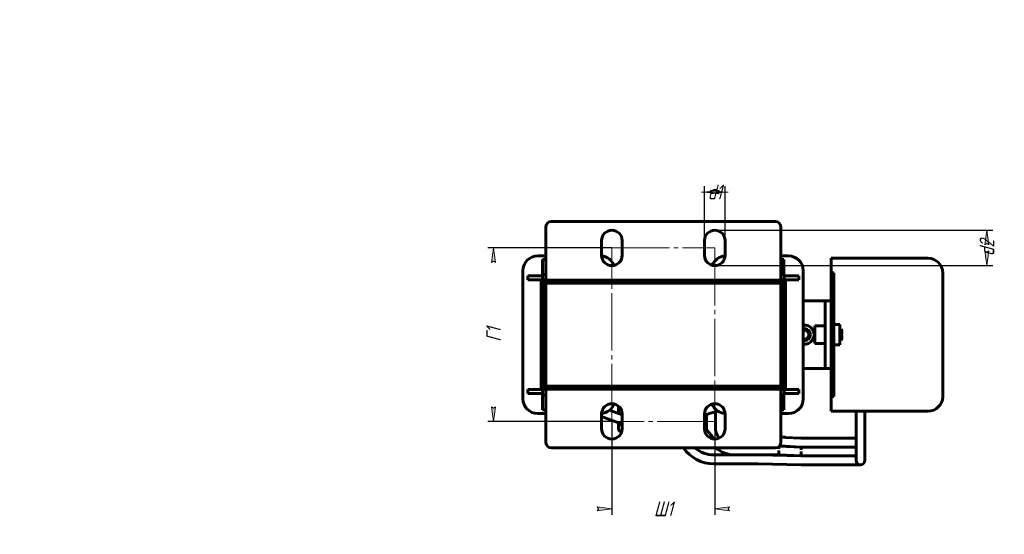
# Model space of a CAD drawing. Header units: millimetres. Extents: x 0 to 594, y 0 to 420.
# Tile 2 of 3: x 0 to 335, y 245 to 420. Entities that reach past the tile are written whole.
import ezdxf

# ---------------------------------------------------------------- set-up
doc = ezdxf.new("R2010")
doc.units = ezdxf.units.MM
for name, pattern in [('K5LT_AXLED', [24.0625, 19.5625, -1.5, 1.5, -1.5]), ('K5LT_BASIC', [0]), ('K5LT_THIN', [0])]:
    doc.linetypes.add(name, pattern=pattern)
doc.layers.add('Системный слой', color=7, linetype='Continuous')
doc.styles.add('KDIMTEXTSTYLE', font='GOST_AU.SHX', dxfattribs={"width": 0.96, "oblique": 15, "height": 5})
doc.dimstyles.new('KDIMSTYLE (1.00)', dxfattribs={"dimtxt": 5, "dimasz": 1, "dimexe": 2, "dimexo": 0, "dimgap": 1, "dimtad": 1, "dimtxsty": 'KDIMTEXTSTYLE', "dimsah": 1, "dimcen": 0, "dimdle": 1, "dimadec": 0, "dimazin": 0, "dimtfac": 0.667, "dimtmove": 0, "dimatfit": 3, "dimfxl": 1, "dimtvp": 1, "dimtolj": 1, "dimtzin": 0, "dimarcsym": 0})

# ---------------------------------------------------------------- blocks, each defined once
blk = doc.blocks.new('U22')
at = {"layer": 'Системный слой', "color": 150, "linetype": 'K5LT_BASIC', "lineweight": 60, "true_color": 0x0080ff}
for p, q in [((278.8580894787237, 312.8978208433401), (278.8580894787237, 316.3978208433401)), ((278.8580894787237, 309.3978208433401), (278.8580894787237, 312.8978208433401))]:
    blk.add_line(p, q, dxfattribs=at)
blk = doc.blocks.new('U23')
at = {"layer": 'Системный слой', "color": 150, "linetype": 'K5LT_BASIC', "lineweight": 60, "true_color": 0x0080ff}
for p, q in [((258.8167487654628, 324.3978208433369), (259.2915275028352, 324.3978208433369)), ((266.3822857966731, 324.3978208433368), (273.8165275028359, 324.3978208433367))]:
    blk.add_line(p, q, dxfattribs=at)
blk = doc.blocks.new('U24')
at = {"layer": 'Системный слой', "color": 150, "linetype": 'K5LT_BASIC', "lineweight": 60, "true_color": 0x0080ff}
for start, end in [(0, 102.5399829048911), (257.4600170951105, 0)]:
    blk.add_arc((266.8165275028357, 312.8978208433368), 2.000000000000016, start, end, dxfattribs=at)
blk = doc.blocks.new('U25')
at = {"layer": 'Системный слой', "color": 150, "linetype": 'K5LT_BASIC', "lineweight": 60, "true_color": 0x0080ff}
for p, q in [((258.8167487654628, 301.3978208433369), (259.2915275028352, 301.3978208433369)), ((266.3822857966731, 301.3978208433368), (273.8165275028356, 301.3978208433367))]:
    blk.add_line(p, q, dxfattribs=at)
blk = doc.blocks.new('U26')
at = {"layer": 'Системный слой', "color": 150, "linetype": 'K5LT_BASIC', "lineweight": 60, "true_color": 0x0080ff}
for p, q in [((195.2915275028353, 331.3978208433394), (194.8167487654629, 331.3978208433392)), ((203.1007692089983, 331.3978208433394), (202.3822857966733, 331.3978208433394)), ((210.8167487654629, 331.3978208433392), (210.1915275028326, 331.3978208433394)), ((227.2915275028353, 331.3978208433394), (226.8167487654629, 331.3978208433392)), ((235.1007692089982, 331.3978208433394), (234.3822857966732, 331.3978208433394)), ((242.8167487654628, 331.3978208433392), (242.1915275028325, 331.3978208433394))]:
    blk.add_line(p, q, dxfattribs=at)
blk = doc.blocks.new('U27')
at = {"layer": 'Системный слой', "color": 150, "linetype": 'K5LT_BASIC', "lineweight": 60, "true_color": 0x0080ff}
for p, q in [((196.3390393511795, 331.3978208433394), (196.3390393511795, 330.3978208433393)), ((196.3390393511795, 295.3978208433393), (196.3390393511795, 294.3978182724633))]:
    blk.add_line(p, q, dxfattribs=at)
blk = doc.blocks.new('U28')
at = {"layer": 'Системный слой', "color": 150, "linetype": 'K5LT_BASIC', "lineweight": 60, "true_color": 0x0080ff}
for p, q in [((202.3822857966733, 331.3978208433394), (202.3822857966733, 330.3978208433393)), ((202.3822857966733, 295.3978208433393), (202.3822857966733, 294.3978182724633))]:
    blk.add_line(p, q, dxfattribs=at)
blk = doc.blocks.new('U29')
at = {"layer": 'Системный слой', "color": 150, "linetype": 'K5LT_BASIC', "lineweight": 60, "true_color": 0x0080ff}
for p, q in [((196.3390393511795, 331.3978208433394), (196.3390393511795, 330.3978208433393)), ((196.3390393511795, 295.3978208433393), (196.3390393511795, 294.3978182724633))]:
    blk.add_line(p, q, dxfattribs=at)
blk = doc.blocks.new('U30')
at = {"layer": 'Системный слой', "color": 150, "linetype": 'K5LT_BASIC', "lineweight": 60, "true_color": 0x0080ff}
for p, q in [((195.2915275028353, 330.3978208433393), (195.2915275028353, 331.3978208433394)), ((195.2915275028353, 294.3978182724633), (195.2915275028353, 295.3978208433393))]:
    blk.add_line(p, q, dxfattribs=at)
blk = doc.blocks.new('U31')
at = {"layer": 'Системный слой', "color": 150, "linetype": 'K5LT_BASIC', "lineweight": 60, "true_color": 0x0080ff}
for p, q in [((235.1007692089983, 330.3978208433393), (235.1007692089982, 331.3978208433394)), ((235.1007692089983, 294.3978182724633), (235.1007692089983, 295.3978208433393))]:
    blk.add_line(p, q, dxfattribs=at)
blk = doc.blocks.new('U32')
at = {"layer": 'Системный слой', "color": 150, "linetype": 'K5LT_BASIC', "lineweight": 60, "true_color": 0x0080ff}
for p, q in [((241.2940156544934, 330.3978208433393), (241.2940156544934, 331.3978208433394)), ((241.2940156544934, 294.3978182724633), (241.2940156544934, 295.3978208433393))]:
    blk.add_line(p, q, dxfattribs=at)
blk = doc.blocks.new('U33')
at = {"layer": 'Системный слой', "color": 150, "linetype": 'K5LT_BASIC', "lineweight": 60, "true_color": 0x0080ff}
for p, q in [((241.2940156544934, 330.3978208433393), (241.2940156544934, 331.3978208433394)), ((241.2940156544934, 294.3978182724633), (241.2940156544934, 295.3978208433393))]:
    blk.add_line(p, q, dxfattribs=at)
blk = doc.blocks.new('U34')
at = {"layer": 'Системный слой', "color": 150, "linetype": 'K5LT_BASIC', "lineweight": 60, "true_color": 0x0080ff}
for p, q in [((242.1915275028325, 331.3978208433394), (242.1915275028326, 330.3978208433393)), ((242.1915275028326, 295.3978208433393), (242.1915275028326, 294.3978182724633))]:
    blk.add_line(p, q, dxfattribs=at)
blk = doc.blocks.new('U35')
at = {"layer": 'Системный слой', "color": 150, "linetype": 'K5LT_BASIC', "lineweight": 60, "true_color": 0x0080ff}
for p, q in [((228.3390393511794, 331.3978208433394), (228.3390393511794, 330.3978208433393)), ((228.3390393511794, 295.3978208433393), (228.3390393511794, 294.3978182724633))]:
    blk.add_line(p, q, dxfattribs=at)
blk = doc.blocks.new('U36')
at = {"layer": 'Системный слой', "color": 150, "linetype": 'K5LT_BASIC', "lineweight": 60, "true_color": 0x0080ff}
for p, q in [((234.3822857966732, 330.3978208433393), (234.3822857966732, 331.3978208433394)), ((234.3822857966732, 294.3978182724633), (234.3822857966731, 295.3978208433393))]:
    blk.add_line(p, q, dxfattribs=at)
blk = doc.blocks.new('U37')
at = {"layer": 'Системный слой', "color": 150, "linetype": 'K5LT_BASIC', "lineweight": 60, "true_color": 0x0080ff}
for p, q in [((203.1007692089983, 331.3978208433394), (203.1007692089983, 330.3978208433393)), ((203.1007692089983, 295.3978208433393), (203.1007692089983, 294.3978182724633))]:
    blk.add_line(p, q, dxfattribs=at)
blk = doc.blocks.new('U38')
at = {"layer": 'Системный слой', "color": 150, "linetype": 'K5LT_BASIC', "lineweight": 60, "true_color": 0x0080ff}
for p, q in [((209.2940156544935, 330.3978208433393), (209.2940156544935, 331.3978208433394)), ((209.2940156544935, 294.3978182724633), (209.2940156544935, 295.3978208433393))]:
    blk.add_line(p, q, dxfattribs=at)
blk = doc.blocks.new('U39')
at = {"layer": 'Системный слой', "color": 150, "linetype": 'K5LT_BASIC', "lineweight": 60, "true_color": 0x0080ff}
for p, q in [((210.1915275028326, 331.3978208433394), (210.1915275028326, 330.3978208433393)), ((210.1915275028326, 295.3978208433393), (210.1915275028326, 294.3978182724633))]:
    blk.add_line(p, q, dxfattribs=at)
blk = doc.blocks.new('U40')
at = {"layer": 'Системный слой', "color": 150, "linetype": 'K5LT_BASIC', "lineweight": 60, "true_color": 0x0080ff}
for p, q in [((209.2940156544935, 330.3978208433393), (209.2940156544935, 331.3978208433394)), ((209.2940156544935, 294.3978182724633), (209.2940156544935, 295.3978208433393))]:
    blk.add_line(p, q, dxfattribs=at)
blk = doc.blocks.new('U41')
at = {"layer": 'Системный слой', "color": 150, "linetype": 'K5LT_BASIC', "lineweight": 60, "true_color": 0x0080ff}
for p, q in [((228.3390393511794, 331.3978208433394), (228.3390393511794, 330.3978208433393)), ((228.3390393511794, 295.3978208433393), (228.3390393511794, 294.3978182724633))]:
    blk.add_line(p, q, dxfattribs=at)
blk = doc.blocks.new('U42')
at = {"layer": 'Системный слой', "color": 150, "linetype": 'K5LT_BASIC', "lineweight": 60, "true_color": 0x0080ff}
for p, q in [((227.2915275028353, 330.3978208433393), (227.2915275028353, 331.3978208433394)), ((227.2915275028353, 294.3978182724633), (227.2915275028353, 295.3978208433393))]:
    blk.add_line(p, q, dxfattribs=at)
blk = doc.blocks.new('U43')
at = {"layer": 'Системный слой', "color": 150, "linetype": 'K5LT_BASIC', "lineweight": 60, "true_color": 0x0080ff}
for p, q in [((203.5171708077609, 286.0972107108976), (203.5171708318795, 286.2723543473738)), ((203.5171708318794, 281.2723543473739), (203.5171708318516, 282.8966171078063))]:
    blk.add_line(p, q, dxfattribs=at)
blk = doc.blocks.new('U44')
at = {"layer": 'Системный слой', "color": 150, "linetype": 'K5LT_BASIC', "lineweight": 60, "true_color": 0x0080ff}
for p, q in [((251.1192559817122, 272.0029022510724), (265.639314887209, 271.6720532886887)), ((265.7561778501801, 271.6693904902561), (265.7691312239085, 271.6690953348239))]:
    blk.add_line(p, q, dxfattribs=at)
blk = doc.blocks.new('U45')
at = {"layer": 'Системный слой', "color": 150, "linetype": 'K5LT_BASIC', "lineweight": 60, "true_color": 0x0080ff}
for p, q in [((265.6621841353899, 271.9375454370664), (265.6617160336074, 271.7427843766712)), ((265.6617160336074, 271.7427843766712), (265.6654306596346, 271.6714582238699)), ((265.664611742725, 272.1086155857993), (265.6621841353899, 271.9375454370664)), ((265.6670777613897, 272.2412140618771), (265.664611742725, 272.1086155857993)), ((265.6742964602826, 272.5596574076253), (265.6670777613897, 272.2412140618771)), ((265.6915555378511, 273.170550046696), (265.6742964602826, 272.5596574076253))]:
    blk.add_line(p, q, dxfattribs=at)
blk = doc.blocks.new('U46')
at = {"layer": 'Системный слой', "color": 150, "linetype": 'K5LT_BASIC', "lineweight": 60, "true_color": 0x0080ff}
for p, q in [((265.8108396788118, 271.6687922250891), (265.7561778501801, 271.6693904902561)), ((265.8655039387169, 271.6684332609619), (265.8108396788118, 271.6687922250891)), ((265.9201694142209, 271.6683136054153), (265.8655039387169, 271.6684332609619))]:
    blk.add_line(p, q, dxfattribs=at)
blk = doc.blocks.new('U47')
at = {"layer": 'Системный слой', "color": 150, "linetype": 'K5LT_BASIC', "lineweight": 60, "true_color": 0x0080ff}
for p, q in [((258.1386741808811, 274.5532050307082), (258.1344139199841, 274.4566442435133)), ((258.1455730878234, 274.6984228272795), (258.1386741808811, 274.5532050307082)), ((258.1580348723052, 274.9144579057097), (258.1455730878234, 274.6984228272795)), ((258.1283956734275, 274.3122494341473), (258.121029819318, 274.1236157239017)), ((258.1344139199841, 274.4566442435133), (258.1283956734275, 274.3122494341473))]:
    blk.add_line(p, q, dxfattribs=at)
blk = doc.blocks.new('U48')
at = {"layer": 'Системный слой', "color": 30, "linetype": 'K5LT_AXLED', "lineweight": 18, "true_color": 0xff8000}
for p, q in [((201.3165275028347, 342.3978234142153), (236.3165275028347, 342.3978234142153)), ((201.3165275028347, 283.3978234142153), (201.3165275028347, 342.3978234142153)), ((236.3165275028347, 342.3978234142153), (236.3165275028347, 283.3978234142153)), ((236.3165275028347, 283.3978234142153), (201.3165275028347, 283.3978234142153))]:
    blk.add_line(p, q, dxfattribs=at)
blk = doc.blocks.new('KDIMARROW_02')
at = {"layer": 'Системный слой'}
blk.add_hatch(color=0, dxfattribs=at).paths.add_polyline_path([(4.5, -5.51091059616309e-16), (5, 0.6582624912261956), (0, 0), (5, -0.658262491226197)])
at = {"layer": 'Системный слой', "color": 0, "linetype": 'K5LT_THIN', "lineweight": 18}
for p, q in [((0, 0), (-1, 0)), ((5, 0.6582624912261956), (0, 0)), ((0, 0), (5, -0.658262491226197)), ((0, 0), (7, -8.572527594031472e-16)), ((4.5, -5.51091059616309e-16), (5, 0.6582624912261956)), ((5, -0.658262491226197), (4.5, -5.51091059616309e-16))]:
    blk.add_line(p, q, dxfattribs=at)
blk = doc.blocks.new('KDIMARROW_01')
at = {"layer": 'Системный слой'}
blk.add_hatch(color=0, dxfattribs=at).paths.add_polyline_path([(-5, -0.6582624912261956), (0, 0), (-5, 0.658262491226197), (-4.5, 5.51091059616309e-16)])
at = {"layer": 'Системный слой', "color": 0, "linetype": 'K5LT_THIN', "lineweight": 18}
for p, q in [((-4.5, 5.51091059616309e-16), (-5, 0.658262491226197)), ((-5, 0.658262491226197), (0, 0)), ((0, 0), (-5, -0.6582624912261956)), ((-5, -0.6582624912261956), (-4.5, 5.51091059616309e-16)), ((0, 0), (-1, 0))]:
    blk.add_line(p, q, dxfattribs=at)

msp = doc.modelspace()

# ---------------------------------------------------------------- linework, layer by layer
at = {"layer": 'Системный слой', "color": 150, "linetype": 'K5LT_BASIC', "lineweight": 60, "true_color": 0x0080ff}
for p, q in [((178.8165275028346, 349.3978234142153), (178.8165275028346, 334.3978234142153)), ((180.8165275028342, 351.3978234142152), (256.8165275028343, 351.3978234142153)), ((258.8165275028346, 349.3978234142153), (258.8165275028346, 334.3978234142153)), ((197.8165275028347, 339.8978234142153), (197.8165275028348, 344.8978234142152)), ((204.8165275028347, 344.8978234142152), (204.8165275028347, 339.8978234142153)), ((232.8165275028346, 339.8978234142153), (232.8165275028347, 344.8978234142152)), ((239.8165275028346, 344.8978234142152), (239.8165275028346, 339.8978234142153)), ((176.1007692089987, 339.6677260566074), (178.7403426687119, 339.6677260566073)), ((177.7481625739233, 338.4020862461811), (178.8165275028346, 338.4020862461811)), ((177.7481625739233, 333.402086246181), (177.7481625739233, 338.4020862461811)), ((258.8165275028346, 339.6677260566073), (261.3822857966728, 339.6677260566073)), ((258.8165275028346, 338.4020862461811), (259.7348924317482, 338.4020862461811)), ((259.7348924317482, 338.4020862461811), (259.7348924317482, 333.402086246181)), ((308.8165275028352, 338.8978208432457), (275.8165275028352, 338.8978208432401)), ((275.8165275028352, 333.8978208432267), (275.8165275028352, 338.8978208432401)), ((171.1007692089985, 291.0937924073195), (171.1007692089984, 334.6677260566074)), ((172.782996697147, 331.4978208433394), (172.782996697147, 332.8755459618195)), ((177.7481625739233, 332.8755459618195), (172.782996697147, 332.8755459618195)), ((177.7829966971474, 331.4978208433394), (172.782996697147, 331.4978208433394)), ((177.2940156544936, 294.2636976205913), (177.2940156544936, 331.4978208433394)), ((177.2940156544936, 294.2636976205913), (177.2940156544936, 331.4978208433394)), ((177.7481625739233, 333.402086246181), (178.8165275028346, 333.402086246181)), ((177.7481625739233, 332.8755459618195), (177.7481625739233, 333.402086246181)), ((177.7481625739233, 332.8755459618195), (177.7829966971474, 332.8755459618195)), ((177.7829966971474, 332.8755459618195), (177.7829966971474, 331.4978208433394)), ((178.8165275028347, 331.4978208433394), (177.7829966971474, 331.4978208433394)), ((178.1915275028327, 331.4978208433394), (178.1915275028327, 294.2636976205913)), ((178.8167487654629, 331.3978208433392), (178.1915275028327, 331.3978208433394)), ((178.8165275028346, 334.3978234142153), (178.8165275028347, 331.3978234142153)), ((258.8165275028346, 331.3978234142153), (178.8165275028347, 331.3978234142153)), ((178.8167487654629, 331.3978208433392), (178.8167487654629, 330.3978208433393)), ((194.8167487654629, 331.3978208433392), (178.8167487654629, 331.3978208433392)), ((194.8167487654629, 330.3978208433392), (194.8167487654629, 331.3978208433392)), ((226.8167487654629, 331.3978208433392), (210.8167487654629, 331.3978208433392)), ((210.8167487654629, 331.3978208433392), (210.8167487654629, 330.3978208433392)), ((226.8167487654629, 330.3978208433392), (226.8167487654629, 331.3978208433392)), ((242.8167487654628, 331.3978208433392), (242.8167487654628, 330.3978208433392)), ((258.8167487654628, 331.3978208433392), (242.8167487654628, 331.3978208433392)), ((258.8165275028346, 334.3978234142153), (258.8165275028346, 331.3978234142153)), ((258.8165275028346, 333.402086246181), (259.7348924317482, 333.402086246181)), ((259.850058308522, 331.4978208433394), (258.8165275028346, 331.4978208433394)), ((259.2915275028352, 331.3978208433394), (258.8167487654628, 331.3978208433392)), ((258.8167487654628, 330.3978208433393), (258.8167487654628, 331.3978208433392)), ((259.2915275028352, 294.2636976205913), (259.2915275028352, 331.4978208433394)), ((259.7348924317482, 333.402086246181), (259.7348924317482, 332.8755459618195)), ((259.7348924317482, 332.8755459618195), (259.850058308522, 332.8755459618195)), ((264.8500583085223, 332.8755459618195), (259.850058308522, 332.8755459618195)), ((259.850058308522, 331.4978208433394), (259.850058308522, 332.8755459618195)), ((264.8500583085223, 331.4978208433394), (259.850058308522, 331.4978208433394)), ((260.3390393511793, 331.4978208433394), (260.3390393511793, 294.2636976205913)), ((260.3390393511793, 331.4978208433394), (260.3390393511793, 294.2636976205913)), ((264.8500583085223, 331.4978208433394), (264.8500583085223, 332.8755459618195)), ((266.3822857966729, 334.6677260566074), (266.3822857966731, 291.0937924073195)), ((275.816527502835, 324.3978208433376), (275.8165275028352, 333.8978208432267)), ((275.8165275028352, 333.8978208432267), (276.8165275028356, 333.8978208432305)), ((276.8165275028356, 333.8978208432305), (276.8165275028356, 315.4192514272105)), ((313.8165275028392, 291.8978208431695), (313.8165275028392, 333.8978208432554)), ((178.8167487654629, 330.3978208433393), (194.8167487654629, 330.3978208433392)), ((178.8167487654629, 295.3978208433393), (178.8167487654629, 330.3978208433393)), ((258.8167487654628, 330.3978208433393), (178.8167487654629, 330.3978208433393)), ((210.8167487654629, 330.3978208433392), (226.8167487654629, 330.3978208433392)), ((242.8167487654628, 330.3978208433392), (258.8167487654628, 330.3978208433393)), ((258.8167487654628, 330.3978208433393), (258.8167487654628, 295.3978208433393)), ((273.8165275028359, 324.3978208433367), (275.816527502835, 324.3978208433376)), ((273.8165275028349, 322.3978208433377), (273.8165275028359, 324.3978208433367)), ((273.8165275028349, 322.3978208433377), (273.8165275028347, 303.3978208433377)), ((275.816527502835, 324.3978208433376), (275.8165275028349, 322.3978208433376)), ((275.8165275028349, 322.3978208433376), (275.8165275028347, 303.3978208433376)), ((270.3165275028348, 309.8978208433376), (270.3165275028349, 315.8978208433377)), ((270.3165275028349, 315.8978208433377), (273.8165275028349, 315.8978208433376)), ((278.8580894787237, 316.3978208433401), (276.8165275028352, 316.3978208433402)), ((276.8165275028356, 310.3763902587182), (276.8165275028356, 315.4192514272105)), ((279.3573101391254, 314.8271058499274), (279.3488342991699, 314.8221356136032)), ((279.5291052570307, 313.3078208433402), (279.3488342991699, 313.3078208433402)), ((279.3488342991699, 312.4878208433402), (279.5291052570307, 312.4878208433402)), ((270.3165275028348, 309.8978208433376), (273.8165275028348, 309.8978208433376)), ((276.8165275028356, 310.3763902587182), (276.8165275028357, 291.8978208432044)), ((278.8580894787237, 309.3978208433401), (276.8165275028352, 309.3978208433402)), ((279.3488342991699, 310.973506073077), (279.3573101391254, 310.9685358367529)), ((178.8167487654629, 301.3978209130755), (178.1915275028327, 301.3978209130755)), ((273.8165275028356, 301.3978208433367), (273.8165275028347, 303.3978208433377)), ((275.8165275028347, 301.3978208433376), (273.8165275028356, 301.3978208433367)), ((275.8165275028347, 303.3978208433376), (275.8165275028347, 301.3978208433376)), ((275.8165275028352, 291.8978208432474), (275.8165275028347, 301.3978208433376)), ((194.8167487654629, 295.3978208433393), (178.8167487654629, 295.3978208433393)), ((178.8167487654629, 295.3978208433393), (178.8167487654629, 294.3978208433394)), ((258.8167487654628, 295.3978208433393), (178.8167487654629, 295.3978208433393)), ((194.8167487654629, 294.3978208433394), (194.8167487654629, 295.3978208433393)), ((226.8167487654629, 295.3978208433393), (210.8167487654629, 295.3978208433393)), ((210.8167487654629, 295.3978208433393), (210.8167487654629, 294.3978208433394)), ((226.8167487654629, 294.3978208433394), (226.8167487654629, 295.3978208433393)), ((242.8167487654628, 295.3978208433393), (242.8167487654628, 294.3978208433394)), ((258.8167487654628, 295.3978208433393), (242.8167487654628, 295.3978208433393)), ((258.8167487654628, 294.3978208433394), (258.8167487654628, 295.3978208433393)), ((172.782996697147, 292.885972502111), (172.782996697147, 294.2636976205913)), ((172.782996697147, 294.2636976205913), (177.7829966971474, 294.2636976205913)), ((172.782996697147, 292.885972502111), (177.7481625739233, 292.885972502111)), ((177.7829966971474, 292.885972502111), (177.7481625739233, 292.885972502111)), ((177.7481625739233, 292.885972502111), (177.7481625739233, 292.3594322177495)), ((178.8165275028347, 292.3594322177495), (177.7481625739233, 292.3594322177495)), ((177.7481625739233, 287.3594322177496), (177.7481625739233, 292.3594322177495)), ((177.7829966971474, 294.2636976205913), (178.8165275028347, 294.2636976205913)), ((177.7829966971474, 294.2636976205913), (177.7829966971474, 292.885972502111)), ((258.8165275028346, 294.3978182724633), (178.8165275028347, 294.3978182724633)), ((178.8165275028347, 294.3978182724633), (178.8165275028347, 291.3978182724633)), ((178.8165275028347, 291.3978182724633), (178.8165275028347, 276.3978182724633)), ((178.8167487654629, 294.3978208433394), (194.8167487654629, 294.3978208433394)), ((210.8167487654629, 294.3978208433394), (226.8167487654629, 294.3978208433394)), ((242.8167487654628, 294.3978208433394), (258.8167487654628, 294.3978208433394)), ((258.8165275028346, 294.3978182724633), (258.8165275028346, 291.3978182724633)), ((258.8165275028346, 294.2636976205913), (259.850058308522, 294.2636976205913)), ((259.7348924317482, 292.3594322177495), (258.8165275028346, 292.3594322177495)), ((258.8165275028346, 291.3978182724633), (258.8165275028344, 276.3978182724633)), ((259.7348924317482, 292.885972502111), (259.850058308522, 292.885972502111)), ((259.7348924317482, 292.3594322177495), (259.7348924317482, 292.885972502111)), ((259.7348924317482, 292.3594322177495), (259.7348924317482, 287.3594322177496)), ((259.850058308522, 294.2636976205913), (259.850058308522, 292.885972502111)), ((259.850058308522, 294.2636976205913), (264.8500583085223, 294.2636976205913)), ((259.850058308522, 292.885972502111), (264.8500583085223, 292.885972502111)), ((264.8500583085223, 294.2636976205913), (264.8500583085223, 292.885972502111)), ((276.8165275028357, 291.8978208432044), (275.8165275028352, 291.8978208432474)), ((275.8165275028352, 286.8978208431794), (275.8165275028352, 291.8978208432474)), ((203.5171708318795, 288.619429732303), (203.5171708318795, 286.2723543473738)), ((178.7403426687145, 286.0937924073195), (176.1007692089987, 286.0937924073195)), ((178.8165275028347, 287.3594322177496), (177.7481625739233, 287.3594322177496)), ((197.8165275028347, 280.8978182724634), (197.8165275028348, 285.8978182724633)), ((204.8165275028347, 282.4135780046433), (197.8165275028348, 285.0158455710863)), ((204.8165275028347, 285.6141715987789), (200.5289299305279, 287.2080967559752)), ((204.8165275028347, 285.8978182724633), (204.8165275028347, 280.8978182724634)), ((232.8165275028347, 285.5020291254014), (237.2870337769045, 286.9606467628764)), ((232.8165275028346, 280.8978182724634), (232.8165275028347, 285.8978182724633)), ((233.5174101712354, 285.7307101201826), (233.5174101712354, 281.5041459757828)), ((233.5174101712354, 285.7307101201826), (233.5174101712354, 281.5041459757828)), ((235.887907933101, 286.504145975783), (236.5174101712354, 286.5041459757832)), ((236.5174101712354, 286.7095372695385), (236.5174101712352, 281.5041459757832)), ((236.5174101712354, 286.5041459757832), (236.5174101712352, 281.5041459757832)), ((239.8165275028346, 285.8978182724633), (239.8165275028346, 280.8978182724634)), ((259.7348924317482, 287.3594322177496), (258.8165275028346, 287.3594322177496)), ((261.3822857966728, 286.0937924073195), (258.8165275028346, 286.0937924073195)), ((275.8165275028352, 286.8978208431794), (308.8165275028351, 286.8978208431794)), ((284.3165275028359, 278.1683136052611), (284.3165275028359, 286.8978208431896)), ((287.3165275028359, 278.1683136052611), (287.3165275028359, 286.8978208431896)), ((204.203795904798, 282.6413625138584), (203.8625538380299, 282.2298822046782)), ((235.1348447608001, 278.6510555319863), (232.8165275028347, 281.3079643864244)), ((233.5174101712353, 280.5047173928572), (233.5174101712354, 281.5041459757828)), ((235.1348447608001, 278.6510555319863), (236.1476397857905, 277.4903411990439)), ((258.8165275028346, 278.004145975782), (259.699591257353, 278.004145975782)), ((260.4213088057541, 277.9832689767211), (265.5860711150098, 277.6841727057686)), ((284.3165275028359, 278.1683136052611), (284.3165275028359, 270.1683136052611)), ((287.3165275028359, 278.1683136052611), (287.3165275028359, 270.1683136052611)), ((258.2451831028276, 274.9981957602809), (265.7591440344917, 274.6696801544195)), ((258.2509882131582, 275.004145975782), (259.6995912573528, 275.004145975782)), ((260.2478665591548, 274.9882868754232), (265.4126288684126, 274.6891906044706)), ((265.920169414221, 274.6683136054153), (280.8165275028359, 274.6683136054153)), ((266.1343464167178, 277.6683136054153), (280.8165275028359, 277.6683136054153)), ((266.134346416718, 274.6683136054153), (280.8165275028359, 274.6683136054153)), ((284.3165275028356, 277.6683136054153), (280.8165275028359, 277.6683136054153)), ((284.3165275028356, 274.6683136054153), (280.8165275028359, 274.6683136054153)), ((284.3165275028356, 274.6683136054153), (280.8165275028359, 274.6683136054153)), ((256.8165275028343, 274.3978182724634), (180.8165275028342, 274.3978182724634)), ((235.9430191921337, 272.0041459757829), (250.9430191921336, 272.0041459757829)), ((243.0174101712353, 272.0041459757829), (257.9137682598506, 272.0041459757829)), ((258.0748013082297, 272.002779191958), (265.639314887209, 271.6720532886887)), ((265.8909184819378, 271.6683136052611), (280.8165275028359, 271.6683136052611)), ((265.9201694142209, 271.6683136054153), (280.8165275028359, 271.6683136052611)), ((284.3165275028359, 271.6683136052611), (280.8165275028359, 271.6683136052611)), ((284.3165275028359, 271.6683136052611), (280.8165275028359, 271.6683136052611)), ((235.9430191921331, 269.0041459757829), (250.9430191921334, 269.0041459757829)), ((251.0648065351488, 269.0033642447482), (265.7146828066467, 268.6695573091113)), ((265.8909184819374, 268.6683136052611), (280.8165275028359, 268.6683136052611)), ((285.816509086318, 268.6683136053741), (280.8165275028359, 268.6683136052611))]:
    msp.add_line(p, q, dxfattribs=at)
for centre, radius, start, end in [((180.8165275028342, 349.3978234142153), 2.000000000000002, 90.0000000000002, 180), ((201.3165275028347, 344.8978234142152), 3.5, 0, 180), ((236.3165275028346, 344.8978234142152), 3.5, 0, 180), ((256.8165275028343, 349.3978234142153), 2.000000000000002, 0, 90), ((176.1007692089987, 334.6677260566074), 4.999999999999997, 90, 180), ((178.7403426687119, 338.8572995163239), 0.8104265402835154, 84.60589697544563, 90), ((201.3165275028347, 339.8978234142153), 3.5, 180, 0), ((197.3822857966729, 334.6677260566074), 4.999999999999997, 21.18173345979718, 84.91502320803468), ((236.3165275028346, 339.8978234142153), 3.5, 180, 0), ((240.1007692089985, 334.6677260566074), 4.999999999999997, 93.35242877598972, 158.4228771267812), ((261.3822857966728, 334.6677260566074), 4.999999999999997, 0, 90), ((308.8165275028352, 333.8978208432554), 5.00000000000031, 0, 90), ((266.8165275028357, 312.8978208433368), 3.250000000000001, 262.3215856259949, 97.67841437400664), ((266.8165275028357, 312.8978208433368), 1.5, 0, 106.8276931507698), ((266.8165275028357, 312.8978208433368), 1.5, 253.1723068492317, 0), ((179.8165275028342, 303.3978208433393), 2.000000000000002, 215.6590876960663, 240.0073190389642), ((257.8165275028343, 303.3978208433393), 2.000000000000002, 300.0073195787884, 317.5188871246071), ((308.8165275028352, 291.8978208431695), 5.00000000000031, 270, 358.1953621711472), ((308.8165275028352, 291.8978208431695), 5.00000000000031, 358.1953621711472, 0), ((176.1007692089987, 291.0937924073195), 4.999999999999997, 180, 270), ((201.3165275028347, 285.8978182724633), 3.5, 0, 180), ((197.3822857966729, 291.0937924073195), 4.999999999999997, 275.0586733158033, 339.205236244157), ((236.3165275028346, 285.8978182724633), 3.5, 0, 180), ((240.1007692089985, 291.0937924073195), 4.999999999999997, 201.1955945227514, 266.6725051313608), ((261.3822857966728, 291.0937924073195), 4.999999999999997, 270, 0), ((178.7403426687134, 286.9042189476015), 0.810426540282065, 270.0000000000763, 275.3941030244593), ((205.0171708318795, 281.2723543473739), 1.500000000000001, 140.3304917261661, 179.9999999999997), ((205.0171708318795, 281.2723543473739), 1.500000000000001, 180, 255.6777013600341), ((243.0174101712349, 281.5041459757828), 6.49999999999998, 179.9999999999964, 215.7926604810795), ((201.3165275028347, 280.8978182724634), 3.5, 180, 0), ((236.3165275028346, 280.8978182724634), 3.5, 180, 0), ((180.8165275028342, 276.3978182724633), 2.000000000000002, 180, 269.9999999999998), ((235.0174101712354, 276.5041459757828), 1.500000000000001, 36.63018851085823, 41.1074116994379), ((256.8165275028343, 276.3978182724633), 2.000000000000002, 270, 0), ((235.9430191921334, 281.5041459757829), 12.49999999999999, 214.6461252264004, 270.0000000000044), ((235.9430191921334, 281.5041459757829), 9.499999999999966, 228.4204054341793, 270.0000000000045), ((243.0174101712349, 281.5041459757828), 9.500000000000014, 228.4204054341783, 270.0000000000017), ((285.8165275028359, 270.1683136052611), 1.500000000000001, 180, 0)]:
    msp.add_arc(centre, radius, start, end, dxfattribs=at)
msp.add_ellipse((271.9288514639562, 312.8978208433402), major_axis=(6.357410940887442e-14, 8.577662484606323), ratio=0.8660254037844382, start_param=4.664572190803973, end_param=4.760205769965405, dxfattribs=at)
for points in [[(279.5291052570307, 313.6078208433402), (279.496714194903, 314.0167045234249), (279.4366238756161, 314.4214761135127), (279.3488342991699, 314.8221356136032)], [(279.3488367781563, 314.8221359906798), (279.3707586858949, 314.7220830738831), (279.4111693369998, 314.5212939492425), (279.4614487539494, 314.2183153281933), (279.5013553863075, 313.9137969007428), (279.5210182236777, 313.7099276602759), (279.5291077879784, 313.6078212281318)], [(279.3488342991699, 313.3078208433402), (279.3601618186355, 313.0344875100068), (279.3601618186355, 312.7611541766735), (279.3488342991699, 312.4878208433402)], [(279.3488342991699, 310.973506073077), (279.4366238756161, 311.3741655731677), (279.496714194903, 311.7789371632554), (279.5291052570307, 312.1878208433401)], [(279.5291077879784, 312.1878204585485), (279.5210182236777, 312.0857140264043), (279.5013553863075, 311.8818447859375), (279.4614487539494, 311.577326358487), (279.4111693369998, 311.2743477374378), (279.3707586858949, 311.0735586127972), (279.3488367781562, 310.9735056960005)]]:
    msp.add_open_spline(points, degree=3, dxfattribs=at)
for points, knots in [([(279.5291052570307, 313.3078208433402), (279.5353691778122, 313.3078208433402), (279.5389405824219, 313.340249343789), (279.5389470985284, 313.4509705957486), (279.535369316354, 313.5287474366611), (279.5291052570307, 313.6078208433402)], [0, 0, 0, 0, 0.5000000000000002, 0.5000000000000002, 1, 1, 1, 1]), ([(279.5291052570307, 313.6078208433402), (279.5311116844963, 313.5825003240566), (279.5345948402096, 313.532066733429), (279.5381010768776, 313.4585320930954), (279.5390933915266, 313.4079291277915), (279.5387586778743, 313.365511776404), (279.5375823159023, 313.3399410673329), (279.5344837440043, 313.3146948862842), (279.5315735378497, 313.3078179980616), (279.5291052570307, 313.3078208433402)], [0, 0, 0, 0, 1.601627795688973, 3.20578263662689, 5.002412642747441, 5.608665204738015, 7.226701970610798, 8.02974557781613, 10, 10, 10, 10]), ([(279.5291052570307, 312.4878208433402), (279.5311116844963, 312.4878282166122), (279.5337235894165, 312.4829932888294), (279.5369199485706, 312.4634388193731), (279.5385883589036, 312.4374895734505), (279.5391371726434, 312.3965629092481), (279.538354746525, 312.3470592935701), (279.5353358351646, 312.2753766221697), (279.5315735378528, 312.2189759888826), (279.5291052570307, 312.1878208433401)], [0, 0, 0, 0, 1.601627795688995, 2.403911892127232, 4.006245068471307, 5.002412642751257, 6.41580502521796, 8.029745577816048, 10, 10, 10, 10]), ([(279.5291052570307, 312.1878208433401), (279.5353691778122, 312.2668925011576), (279.5389405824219, 312.344472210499), (279.5389470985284, 312.4552758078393), (279.535369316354, 312.4878208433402), (279.5291052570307, 312.4878208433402)], [0, 0, 0, 0, 0.4999999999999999, 0.4999999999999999, 1, 1, 1, 1]), ([(260.4213088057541, 277.9832689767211), (260.3988103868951, 277.9845718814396), (260.3763078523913, 277.9858138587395), (260.3162911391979, 277.9889632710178), (260.2787704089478, 277.9907623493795), (260.193148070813, 277.9944804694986), (260.1450409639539, 277.9962907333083), (260.048806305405, 277.9993546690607), (260.0006787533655, 278.0006083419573), (259.9044103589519, 278.0025589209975), (259.8562696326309, 278.0032558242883), (259.7719488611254, 278.0039887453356), (259.7357700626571, 278.004145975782), (259.699591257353, 278.004145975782)], [0, 0, 0, 0, 1.123699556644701, 1.123699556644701, 2.996532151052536, 2.996532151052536, 5.396532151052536, 5.396532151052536, 7.796532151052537, 7.796532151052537, 10.19653215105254, 10.19653215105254, 12, 12, 12, 12]), ([(260.2478665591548, 274.9882868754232), (260.2307780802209, 274.9892764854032), (260.2136861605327, 274.9902198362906), (260.168099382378, 274.992612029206), (260.1395990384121, 274.9939785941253), (260.074557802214, 274.9968029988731), (260.0380123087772, 274.9981782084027), (259.9649042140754, 275.0005058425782), (259.9283416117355, 275.0014582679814), (259.8552053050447, 275.0029401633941), (259.8186316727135, 275.0034696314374), (259.754568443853, 275.0040265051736), (259.7270798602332, 275.0041459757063), (259.6995912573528, 275.004145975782)], [0, 0, 0, 0, 1.12363988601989, 1.12363988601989, 2.996373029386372, 2.996373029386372, 5.396372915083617, 5.396372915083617, 7.796372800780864, 7.796372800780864, 10.19637268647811, 10.19637268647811, 11.99999942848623, 11.99999942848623, 11.99999942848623, 11.99999942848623]), ([(266.134346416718, 274.6683136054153), (266.11180544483, 274.6683136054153), (266.0892644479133, 274.6683746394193), (266.0291560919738, 274.6687001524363), (265.9915894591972, 274.6690731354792), (265.9058858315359, 274.6703108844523), (265.8577506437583, 274.6712845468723), (265.761497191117, 274.6737885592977), (265.7133789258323, 274.6753189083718), (265.6171664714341, 274.6789360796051), (265.5690723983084, 274.6810228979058), (265.4848629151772, 274.6851650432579), (265.4487406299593, 274.6870993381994), (265.4126288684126, 274.6891906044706)], [0, 0, 0, 0, 1.123640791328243, 1.123640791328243, 2.996375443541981, 2.996375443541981, 5.396375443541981, 5.396375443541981, 7.796375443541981, 7.796375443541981, 10.19637544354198, 10.19637544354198, 12, 12, 12, 12]), ([(266.1343464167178, 277.6683136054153), (266.1172208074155, 277.6683136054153), (266.100095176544, 277.6683599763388), (266.0544276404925, 277.6686072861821), (266.0258863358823, 277.6688906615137), (265.9607745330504, 277.6698310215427), (265.9242055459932, 277.6705707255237), (265.8510817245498, 277.672473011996), (265.8145268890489, 277.6736355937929), (265.7414373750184, 277.676383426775), (265.7049027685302, 277.6779686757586), (265.6409367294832, 277.6811150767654), (265.6134995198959, 277.6825843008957), (265.5860711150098, 277.6841727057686)], [0, 0, 0, 0, 1.123676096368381, 1.123676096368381, 2.996469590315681, 2.996469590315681, 5.396469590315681, 5.396469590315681, 7.796469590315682, 7.796469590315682, 10.19646959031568, 10.19646959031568, 12, 12, 12, 12]), ([(265.7591440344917, 274.6696801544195), (265.7580977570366, 274.6696980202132), (265.755885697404, 274.6593871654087), (265.7521397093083, 274.6199030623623), (265.7485163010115, 274.5694144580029), (265.7450169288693, 274.5128476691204), (265.7413156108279, 274.4464920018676), (265.7371808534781, 274.3657867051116), (265.7325451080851, 274.268375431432), (265.7271418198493, 274.1471399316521), (265.72060250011, 273.9908685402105), (265.7156753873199, 273.8648351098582), (265.7129078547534, 273.7916935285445)], [0, 0, 0, 0, 1.693101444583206, 3.142789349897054, 4.257331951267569, 5.28014278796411, 6.291798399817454, 7.358776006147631, 8.530022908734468, 9.729514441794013, 11.17908669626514, 13, 13, 13, 13]), ([(265.920169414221, 274.6683136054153), (265.9082375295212, 274.6683136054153), (265.8963056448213, 274.668336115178), (265.8724420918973, 274.6684261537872), (265.8605104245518, 274.6684936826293), (265.8366475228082, 274.668673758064), (265.8247162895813, 274.6687863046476), (265.8008544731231, 274.6690564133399), (265.7889238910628, 274.6692139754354), (265.7710411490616, 274.6694838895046), (265.7650886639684, 274.6695793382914), (265.7591440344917, 274.6696801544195)], [0, 0, 0, 0, 2, 2, 4, 4, 6, 6, 8, 8, 8.997907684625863, 8.997907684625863, 8.997907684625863, 8.997907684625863]), ([(251.1192559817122, 272.0029022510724), (251.1172560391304, 272.0029304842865), (251.1152570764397, 272.0029582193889), (251.1085577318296, 272.0030495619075), (251.1038573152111, 272.0031109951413), (251.0897559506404, 272.0032873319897), (251.0803548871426, 272.00339427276), (251.0586646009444, 272.0036165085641), (251.0463752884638, 272.003724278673), (251.0217963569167, 272.0039035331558), (251.0095067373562, 272.0039750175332), (250.9849273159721, 272.0040816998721), (250.9726375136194, 272.0041168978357), (250.9545750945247, 272.0041419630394), (250.9488024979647, 272.00414197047), (250.9430263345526, 272.0041459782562), (250.9430227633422, 272.0041459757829), (250.9430191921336, 272.0041459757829)], [0.439662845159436, 0.439662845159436, 0.439662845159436, 0.439662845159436, 0.7650023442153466, 0.7650023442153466, 1.530004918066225, 1.530004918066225, 3.060009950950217, 3.060009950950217, 5.06000997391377, 5.06000997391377, 7.060009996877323, 7.060009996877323, 9.060010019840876, 9.060010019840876, 9.99941883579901, 9.99941883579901, 10, 10, 10, 10]), ([(258.0748013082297, 272.002779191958), (258.0708677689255, 272.0028459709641), (258.0669342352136, 272.0029103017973), (258.0530895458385, 272.0031281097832), (258.0431781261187, 272.003268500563), (258.0213357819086, 272.0035436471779), (258.0094047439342, 272.0036714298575), (257.9855421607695, 272.0038819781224), (257.9736106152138, 272.0039647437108), (257.9457088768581, 272.0041056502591), (257.9297385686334, 272.0041459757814), (257.9137682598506, 272.0041459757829)], [1.002099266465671, 1.002099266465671, 1.002099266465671, 1.002099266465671, 1.661543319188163, 1.661543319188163, 3.323086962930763, 3.323086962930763, 5.323087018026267, 5.323087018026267, 7.323087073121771, 7.323087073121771, 9.999999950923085, 9.999999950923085, 9.999999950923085, 9.999999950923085]), ([(258.0703192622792, 272.1376117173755), (258.0702912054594, 272.1127743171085), (258.0705530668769, 272.0726443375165), (258.0714450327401, 272.0321757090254), (258.072820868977, 272.0083062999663), (258.0740670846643, 272.0028111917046), (258.0748013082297, 272.002779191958)], [0, 0, 0, 0, 1.962810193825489, 3.664240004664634, 5.251321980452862, 7, 7, 7, 7]), ([(258.0998132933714, 273.5024663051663), (258.0943350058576, 273.3250628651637), (258.0893690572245, 273.1489457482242), (258.0806523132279, 272.8060979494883), (258.077067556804, 272.6436435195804), (258.0719628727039, 272.3599997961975), (258.0705400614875, 272.2425084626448), (258.070327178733, 272.150601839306), (258.0703192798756, 272.1439966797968), (258.0703192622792, 272.1376117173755)], [0.6058710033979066, 0.6058710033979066, 0.6058710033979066, 0.6058710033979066, 1.138918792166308, 1.138918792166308, 1.70290484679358, 1.70290484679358, 2.28020434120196, 2.28020434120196, 2.326506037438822, 2.326506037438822, 2.326506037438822, 2.326506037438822]), ([(265.8909184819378, 271.6683136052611), (265.8809289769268, 271.6683136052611), (265.8709394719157, 271.6683293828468), (265.8509605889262, 271.6683924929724), (265.8409712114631, 271.6684398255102), (265.8209927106, 271.6685660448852), (265.8110035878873, 271.6686449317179), (265.7910257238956, 271.6688342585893), (265.7810369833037, 271.6689446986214), (265.7704094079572, 271.6690789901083), (265.769770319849, 271.6690871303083), (265.7691312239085, 271.6690953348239)], [0, 0, 0, 0, 2, 2, 4, 4, 6, 6, 8, 8, 8.127965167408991, 8.127965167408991, 8.127965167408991, 8.127965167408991]), ([(251.0648065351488, 269.0033642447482), (251.0631386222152, 269.003385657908), (251.0614707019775, 269.0034066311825), (251.0520464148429, 269.0035226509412), (251.0442899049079, 269.0036086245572), (251.0271966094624, 269.0037771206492), (251.0178597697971, 269.0038553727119), (250.9991858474, 269.0039843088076), (250.989848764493, 269.0040349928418), (250.9680142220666, 269.0041212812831), (250.9555167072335, 269.0041459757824), (250.9430191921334, 269.0041459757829)], [1.304243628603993, 1.304243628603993, 1.304243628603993, 1.304243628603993, 1.661541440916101, 1.661541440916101, 3.323083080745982, 3.323083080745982, 5.323083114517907, 5.323083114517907, 7.323083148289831, 7.323083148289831, 9.999999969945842, 9.999999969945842, 9.999999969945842, 9.999999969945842]), ([(265.8909184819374, 268.6683136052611), (265.8777701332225, 268.6683136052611), (265.8646217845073, 268.6683343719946), (265.8383252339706, 268.6684174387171), (265.8251770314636, 268.6684797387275), (265.7988809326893, 268.6686458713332), (265.7857330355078, 268.6687497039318), (265.759437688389, 268.6689989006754), (265.746290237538, 268.669144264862), (265.7269895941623, 268.6693881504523), (265.7208361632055, 268.6694704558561), (265.7146828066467, 268.6695573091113)], [0, 0, 0, 0, 1.999997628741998, 1.999997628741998, 3.999996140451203, 3.999996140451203, 5.99999452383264, 5.99999452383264, 7.999994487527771, 7.999994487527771, 8.936090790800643, 8.936090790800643, 8.936090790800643, 8.936090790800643])]:
    msp.add_open_spline(points, degree=3, knots=knots, dxfattribs=at)

# ---------------------------------------------------------------- block references
at = {"layer": 'Системный слой'}
for name in ['U48', 'U26', 'U30', 'U27', 'U29', 'U28', 'U37', 'U38', 'U40', 'U39', 'U42', 'U35', 'U41', 'U36', 'U31', 'U32', 'U33', 'U34', 'U23', 'U24', 'U22', 'U25', 'U43', 'U47', 'U44', 'U45', 'U46']:
    msp.add_blockref(name, (0, 0), dxfattribs=at)

# ---------------------------------------------------------------- dimensions: what is measured, and where the dimension line sits
at = {"layer": 'Системный слой', "color": 7}
for base, p1, p2, location, text, override in [((232.8165275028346, 361.3978234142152), (239.8165275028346, 342.3978234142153), (232.8165275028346, 342.3978234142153), (236.3165275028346, 361.3978234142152), '\\H5.0;\\W0.965;\\Q15;\\H5.0;\\W0.965;\\Q15;\\Q15;d1', {"dimexo": 0, "dimblk1": 'KDIMARROW_02', "dimblk2": 'KDIMARROW_02', "dimse1": 0, "dimse2": 0, "dimclrt": 7, "dimtolj": 1}), ((201.3165275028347, 253.6683136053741), (236.3165275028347, 283.3978234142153), (201.3165275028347, 283.3978234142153), (218.8165275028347, 253.6683136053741), '\\H5.0;\\W0.965;\\Q15;\\H5.0;\\W0.965;\\Q15;\\Q15;Ш1', {"dimexo": 0, "dimblk1": 'KDIMARROW_01', "dimblk2": 'KDIMARROW_01', "dimse1": 0, "dimse2": 0, "dimclrt": 7, "dimtolj": 1})]:
    msp.add_linear_dim(base=base, p1=p1, p2=p2, location=location, text=text, dimstyle='KDIMSTYLE (1.00)', override=override, dxfattribs=at).render()
for base, p1, p2, location, text in [((328.8165275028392, 348.3978234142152), (236.3165275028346, 336.3978234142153), (236.3165275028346, 348.3978234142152), (328.8165275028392, 342.3978234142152), '\\H5.0;\\W0.965;\\Q15;\\H5.0;\\W0.965;\\Q15;\\Q15;d2'), ((161.1007692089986, 342.3978234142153), (201.3165275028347, 283.3978234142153), (201.3165275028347, 342.3978234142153), (161.1007692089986, 312.8978234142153), '\\H5.0;\\W0.965;\\Q15;\\H5.0;\\W0.965;\\Q15;\\Q15;Г1')]:
    msp.add_linear_dim(base=base, p1=p1, p2=p2, angle=90, location=location, text=text, dimstyle='KDIMSTYLE (1.00)', override={"dimexo": 0, "dimblk1": 'KDIMARROW_01', "dimblk2": 'KDIMARROW_01', "dimse1": 0, "dimse2": 0, "dimclrt": 7, "dimtolj": 1}, dxfattribs=at).render()

doc.saveas('drawing.dxf')
